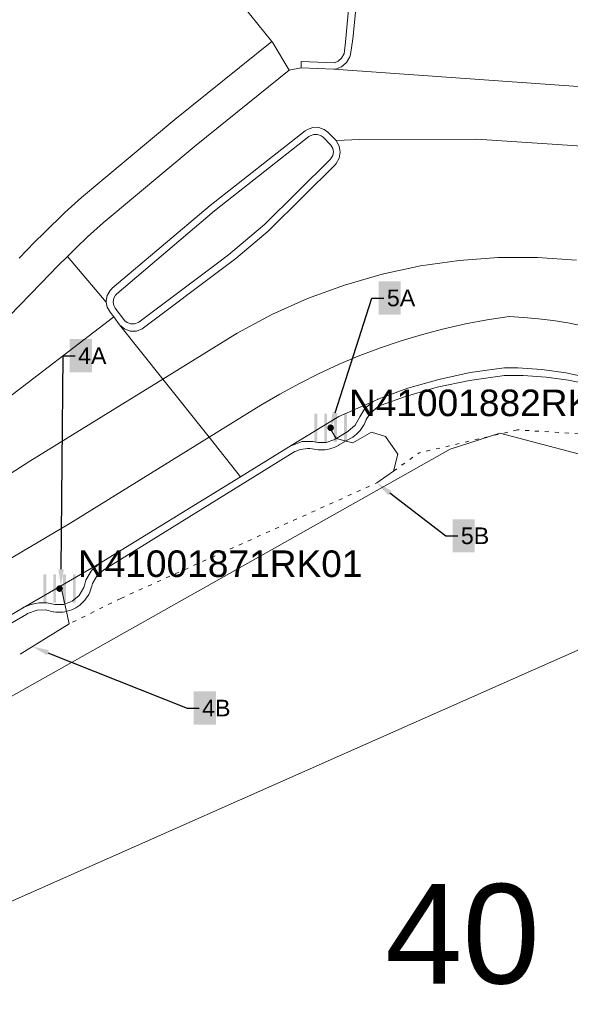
# Model space of a CAD drawing. Extents: x 140829 to 145054, y 448512 to 451778.
# Tile 57 of 152: x 142604 to 142620, y 450304 to 450334. Entities that reach past the tile are written whole.
import ezdxf
from ezdxf import colors
from ezdxf.entities.mleader import LeaderData, LeaderLine
from ezdxf.math import Vec2, Vec3

# ---------------------------------------------------------------- set-up
doc = ezdxf.new("R2010")
doc.units = 0
doc.header["$MEASUREMENT"] = 0
doc.linetypes.add('ACAD_ISO03W100', pattern=[30, 12, -18])
for name, color, linetype, lineweight in [('00-leiding', 5, 'Continuous', 0), ('00-LEIDING RAPPORT', 30, 'Continuous', 30), ('KOLK', 6, 'Continuous', 0)]:
    doc.layers.add(name, color=color, linetype=linetype, lineweight=lineweight)
for name, color, linetype in [('geometrie2dBegroeidTerreindeel', 7, 'Continuous'), ('geometrie2dGrondvlak', 7, 'Continuous'), ('geometrie2dOnbegroeidTerreindeel', 7, 'Continuous'), ('geometrie2dOndersteunendWegdeel', 7, 'Continuous'), ('geometrie2dVegetatieObject', 7, 'Continuous'), ('geometrie2dWegdeel', 7, 'Continuous'), ('geometrie2dWeginrichtingselement', 7, 'Continuous'), ('HUISNUMMER', 3, 'Continuous')]:
    doc.layers.add(name, color=color, linetype=linetype)
doc.styles.add('Riolering', font='arial.ttf', dxfattribs={"height": 0.8})
doc.styles.get("Standard").update_dxf_attribs({"font": 'arial.ttf'})

msp = doc.modelspace()

# ---------------------------------------------------------------- hatches: boundary and pattern name
at = {"layer": 'KOLK', "linetype": 'ByBlock', "lineweight": 0}
h = msp.add_hatch(color=256, dxfattribs=at)
h.dxf.hatch_style = 1
h.paths.add_polyline_path([(142612.638, 450321.766), (142612.638, 450322.191), (142612.553, 450322.191), (142612.553, 450321.766), (142612.553, 450321.341), (142612.638, 450321.341)])
h = msp.add_hatch(color=256, dxfattribs=at)
h.dxf.hatch_style = 1
h.paths.add_polyline_path([(142612.936, 450321.766), (142612.936, 450322.191), (142612.851, 450322.191), (142612.851, 450321.766), (142612.851, 450321.341), (142612.936, 450321.341)])
h = msp.add_hatch(color=256, dxfattribs=at)
h.dxf.hatch_style = 1
h.paths.add_polyline_path([(142613.233, 450321.766), (142613.233, 450322.191), (142613.148, 450322.191), (142613.148, 450321.766), (142613.148, 450321.341), (142613.233, 450321.341)])
h = msp.add_hatch(color=256, dxfattribs=at)
h.dxf.hatch_style = 1
h.paths.add_polyline_path([(142613.531, 450321.766), (142613.531, 450322.191), (142613.446, 450322.191), (142613.446, 450321.766), (142613.446, 450321.341), (142613.531, 450321.341)])
h = msp.add_hatch(color=256, dxfattribs=at)
h.dxf.hatch_style = 1
h.paths.add_polyline_path([(142613.142, 450321.766, 1), (142612.942, 450321.766, 1)])
h = msp.add_hatch(color=256, dxfattribs=at)
h.dxf.hatch_style = 1
h.paths.add_polyline_path([(142604.475, 450316.922), (142604.475, 450317.347), (142604.39, 450317.347), (142604.39, 450316.922), (142604.39, 450316.497), (142604.475, 450316.497)])
h = msp.add_hatch(color=256, dxfattribs=at)
h.dxf.hatch_style = 1
h.paths.add_polyline_path([(142604.772, 450316.922), (142604.772, 450317.347), (142604.687, 450317.347), (142604.687, 450316.922), (142604.687, 450316.497), (142604.772, 450316.497)])
h = msp.add_hatch(color=256, dxfattribs=at)
h.dxf.hatch_style = 1
h.paths.add_polyline_path([(142605.07, 450316.922), (142605.07, 450317.347), (142604.985, 450317.347), (142604.985, 450316.922), (142604.985, 450316.497), (142605.07, 450316.497)])
h = msp.add_hatch(color=256, dxfattribs=at)
h.dxf.hatch_style = 1
h.paths.add_polyline_path([(142605.367, 450316.922), (142605.367, 450317.347), (142605.282, 450317.347), (142605.282, 450316.922), (142605.282, 450316.497), (142605.367, 450316.497)])
h = msp.add_hatch(color=256, dxfattribs=at)
h.dxf.hatch_style = 1
h.paths.add_polyline_path([(142604.979, 450316.922, 1), (142604.779, 450316.922, 1)])

# ---------------------------------------------------------------- linework, layer by layer
at = {"layer": '00-leiding'}
for p, q in [((142613.028, 450321.744), (142613.207, 450321.447)), ((142613.207, 450321.447), (142613.711, 450321.311)), ((142613.711, 450321.311), (142614.272, 450321.636)), ((142614.272, 450321.636), (142614.691, 450321.499)), ((142614.691, 450321.499), (142615.062, 450320.969)), ((142615.062, 450320.969), (142614.934, 450320.462)), ((142614.934, 450320.462), (142614.432, 450320.107)), ((142604.92, 450317.005), (142605.17, 450315.857)), ((142605.17, 450315.857), (142603.693, 450314.952))]:
    msp.add_line(p, q, dxfattribs=at)
at = {"layer": '00-leiding', "linetype": 'ACAD_ISO03W100', "ltscale": 0.01}
for p, q in [((142618.669, 450321.703), (142615.705, 450321.008)), ((142622.609, 450321.444), (142618.669, 450321.703)), ((142614.934, 450320.462), (142615.705, 450321.008)), ((142606.723, 450316.628), (142605.17, 450315.857))]:
    msp.add_line(p, q, dxfattribs=at)
at = {"layer": 'geometrie2dBegroeidTerreindeel', "linetype": 'Continuous', "lineweight": 0}
for p, q in [((142608.817, 450336.45), (142611.267, 450333.4)), ((142611.267, 450333.4), (142608.354, 450331.05)), ((142608.354, 450331.05), (142605.539, 450328.699)), ((142605.539, 450328.699), (142605.033, 450328.246)), ((142605.033, 450328.246), (142604.416, 450327.642)), ((142604.416, 450327.642), (142604.128, 450327.358)), ((142604.128, 450327.358), (142603.662, 450326.874))]:
    msp.add_line(p, q, dxfattribs=at)
at = {"layer": 'geometrie2dGrondvlak', "linetype": 'Continuous', "lineweight": 0}
for p, q in [((142615.526, 450312.871), (142620.921, 450315.266)), ((142600.88, 450306.371), (142615.526, 450312.871))]:
    msp.add_line(p, q, dxfattribs=at)
at = {"layer": 'geometrie2dOnbegroeidTerreindeel', "linetype": 'Continuous', "lineweight": 0}
for p, q in [((142616.645, 450321.119), (142618.135, 450321.6)), ((142618.135, 450321.6), (142621.177, 450320.801)), ((142599.724, 450311.594), (142616.645, 450321.119)), ((142620.921, 450315.266), (142615.526, 450312.871)), ((142615.526, 450312.871), (142600.88, 450306.371))]:
    msp.add_line(p, q, dxfattribs=at)
at = {"layer": 'geometrie2dOndersteunendWegdeel', "linetype": 'Continuous', "lineweight": 0}
for p, q in [((142611.267, 450333.4), (142608.817, 450336.45)), ((142613.834, 450334.689), (142613.71, 450333.479)), ((142608.354, 450331.05), (142611.267, 450333.4)), ((142611.267, 450333.4), (142611.302, 450333.356)), ((142611.302, 450333.356), (142611.267, 450333.4)), ((142611.302, 450333.356), (142611.793, 450332.541)), ((142611.793, 450332.541), (142611.302, 450333.356)), ((142613.71, 450333.479), (142613.638, 450333.004)), ((142613.638, 450333.004), (142613.618, 450332.935)), ((142613.521, 450332.765), (142613.371, 450332.639)), ((142613.618, 450332.935), (142613.521, 450332.765)), ((142611.793, 450332.541), (142608.988, 450330.277)), ((142612.15, 450332.605), (142611.793, 450332.541)), ((142613.141, 450332.565), (142612.15, 450332.605)), ((142613.186, 450332.571), (142613.141, 450332.565)), ((142613.371, 450332.639), (142613.186, 450332.571)), ((142605.539, 450328.699), (142608.354, 450331.05)), ((142609.416, 450328.465), (142612.279, 450330.708)), ((142612.279, 450330.708), (142612.343, 450330.752)), ((142612.343, 450330.752), (142612.507, 450330.813)), ((142612.507, 450330.813), (142612.642, 450330.818)), ((142612.642, 450330.818), (142612.688, 450330.812)), ((142612.688, 450330.812), (142612.851, 450330.754)), ((142612.851, 450330.754), (142612.956, 450330.673)), ((142612.956, 450330.673), (142613.205, 450330.415)), ((142613.205, 450330.415), (142613.207, 450330.413)), ((142613.207, 450330.413), (142613.301, 450330.251)), ((142608.988, 450330.277), (142606.193, 450327.943)), ((142613.301, 450330.251), (142613.334, 450330.067)), ((142613.334, 450330.067), (142613.302, 450329.883)), ((142613.209, 450329.721), (142613.189, 450329.698)), ((142613.302, 450329.883), (142613.209, 450329.721)), ((142613.189, 450329.698), (142611.201, 450327.725)), ((142613.189, 450329.698), (142613.189, 450329.698)), ((142605.033, 450328.246), (142605.539, 450328.699)), ((142604.416, 450327.642), (142605.033, 450328.246)), ((142606.463, 450325.969), (142609.416, 450328.465)), ((142606.193, 450327.943), (142605.716, 450327.516)), ((142604.128, 450327.358), (142604.416, 450327.642)), ((142611.157, 450327.684), (142610.188, 450326.868)), ((142611.201, 450327.725), (142611.157, 450327.684)), ((142603.662, 450326.874), (142604.128, 450327.358)), ((142605.716, 450327.516), (142605.384, 450327.191)), ((142605.384, 450327.191), (142605.117, 450326.929)), ((142605.117, 450326.929), (142604.839, 450326.655)), ((142610.188, 450326.868), (142609.823, 450326.588)), ((142604.839, 450326.655), (142604.312, 450326.108)), ((142609.823, 450326.588), (142607.41, 450324.773)), ((142604.312, 450326.108), (142603.365, 450325.123)), ((142606.312, 450325.752), (142606.4, 450325.905)), ((142606.4, 450325.905), (142606.438, 450325.945)), ((142606.438, 450325.945), (142606.463, 450325.969)), ((142606.282, 450325.577), (142606.312, 450325.752)), ((142606.283, 450325.551), (142606.282, 450325.577)), ((142606.313, 450325.399), (142606.283, 450325.551)), ((142606.402, 450325.247), (142606.313, 450325.399)), ((142606.51, 450325.104), (142606.402, 450325.247)), ((142606.687, 450324.87), (142606.51, 450325.104)), ((142606.696, 450324.858), (142606.687, 450324.87)), ((142606.837, 450324.742), (142606.696, 450324.858)), ((142607.009, 450324.679), (142606.837, 450324.742)), ((142607.192, 450324.68), (142607.009, 450324.679)), ((142607.363, 450324.743), (142607.192, 450324.68)), ((142607.41, 450324.773), (142607.363, 450324.743)), ((142617.242, 450323.428), (142618.197, 450323.565)), ((142618.197, 450323.565), (142618.275, 450323.573)), ((142618.275, 450323.573), (142618.678, 450323.568)), ((142618.678, 450323.568), (142619.404, 450323.519)), ((142619.404, 450323.519), (142620.127, 450323.42)), ((142615.371, 450322.956), (142616.298, 450323.224)), ((142616.298, 450323.224), (142617.242, 450323.428)), ((142620.127, 450323.42), (142620.839, 450323.27)), ((142614.465, 450322.623), (142615.371, 450322.956)), ((142614.366, 450322.58), (142614.453, 450322.618)), ((142614.453, 450322.618), (142614.465, 450322.623)), ((142613.286, 450322.102), (142614.366, 450322.58)), ((142614.071, 450322.345), (142613.923, 450322.098)), ((142613.923, 450322.098), (142614.071, 450322.345)), ((142614.318, 450322.554), (142614.071, 450322.345)), ((142614.071, 450322.345), (142614.318, 450322.554)), ((142614.366, 450322.58), (142614.318, 450322.554)), ((142614.318, 450322.554), (142614.366, 450322.58)), ((142614.366, 450322.58), (142614.366, 450322.58)), ((142611.854, 450321.227), (142613.286, 450322.102)), ((142613.921, 450322.091), (142613.777, 450321.843)), ((142613.777, 450321.843), (142613.921, 450322.091)), ((142613.923, 450322.098), (142613.921, 450322.091)), ((142613.921, 450322.091), (142613.923, 450322.098)), ((142613.777, 450321.843), (142613.558, 450321.657)), ((142613.558, 450321.657), (142613.777, 450321.843)), ((142613.141, 450321.407), (142612.905, 450321.32)), ((142612.905, 450321.32), (142613.141, 450321.407)), ((142613.174, 450321.427), (142613.141, 450321.407)), ((142613.141, 450321.407), (142613.174, 450321.427)), ((142613.556, 450321.656), (142613.174, 450321.427)), ((142613.174, 450321.427), (142613.556, 450321.656)), ((142613.558, 450321.657), (142613.556, 450321.656)), ((142613.556, 450321.656), (142613.558, 450321.657)), ((142618.135, 450321.6), (142616.645, 450321.119)), ((142621.177, 450320.801), (142618.135, 450321.6)), ((142616.645, 450321.119), (142599.724, 450311.594)), ((142610.325, 450320.285), (142611.854, 450321.227)), ((142611.871, 450321.237), (142611.854, 450321.227)), ((142611.854, 450321.227), (142611.871, 450321.237)), ((142611.854, 450321.227), (142611.854, 450321.227)), ((142612.18, 450321.35), (142611.871, 450321.237)), ((142611.871, 450321.237), (142612.18, 450321.35)), ((142612.51, 450321.351), (142612.18, 450321.35)), ((142612.18, 450321.35), (142612.51, 450321.351)), ((142612.597, 450321.332), (142612.51, 450321.351)), ((142612.51, 450321.351), (142612.597, 450321.332)), ((142612.654, 450321.32), (142612.597, 450321.332)), ((142612.597, 450321.332), (142612.654, 450321.32)), ((142612.905, 450321.32), (142612.654, 450321.32)), ((142612.654, 450321.32), (142612.905, 450321.32)), ((142606.081, 450317.674), (142610.325, 450320.285)), ((142603.758, 450316.336), (142606.081, 450317.674)), ((142606.081, 450317.674), (142605.837, 450317.465)), ((142605.837, 450317.465), (142606.081, 450317.674)), ((142606.081, 450317.674), (142606.081, 450317.674)), ((142605.837, 450317.465), (142605.671, 450317.176)), ((142605.671, 450317.176), (142605.837, 450317.465)), ((142605.637, 450317.059), (142605.606, 450316.952)), ((142605.606, 450316.952), (142605.637, 450317.059)), ((142605.671, 450317.176), (142605.637, 450317.059)), ((142605.637, 450317.059), (142605.671, 450317.176)), ((142605.471, 450316.716), (142605.262, 450316.54)), ((142605.262, 450316.54), (142605.471, 450316.716)), ((142605.606, 450316.952), (142605.471, 450316.716)), ((142605.471, 450316.716), (142605.606, 450316.952)), ((142603.89, 450316.398), (142603.805, 450316.36)), ((142603.805, 450316.36), (142603.89, 450316.398)), ((142603.978, 450316.43), (142603.89, 450316.398)), ((142603.89, 450316.398), (142603.978, 450316.43)), ((142604.068, 450316.457), (142603.978, 450316.43)), ((142603.978, 450316.43), (142604.068, 450316.457)), ((142604.159, 450316.476), (142604.068, 450316.457)), ((142604.068, 450316.457), (142604.159, 450316.476)), ((142604.25, 450316.489), (142604.159, 450316.476)), ((142604.159, 450316.476), (142604.25, 450316.489)), ((142604.343, 450316.496), (142604.25, 450316.489)), ((142604.25, 450316.489), (142604.343, 450316.496)), ((142604.436, 450316.497), (142604.343, 450316.496)), ((142604.343, 450316.496), (142604.436, 450316.497)), ((142604.497, 450316.493), (142604.436, 450316.497)), ((142604.436, 450316.497), (142604.497, 450316.493)), ((142604.731, 450316.446), (142604.497, 450316.493)), ((142604.497, 450316.493), (142604.731, 450316.446)), ((142604.735, 450316.445), (142604.731, 450316.446)), ((142604.731, 450316.446), (142604.735, 450316.445)), ((142605.007, 450316.445), (142604.735, 450316.445)), ((142604.735, 450316.445), (142605.007, 450316.445)), ((142605.262, 450316.54), (142605.007, 450316.445)), ((142605.007, 450316.445), (142605.262, 450316.54)), ((142599.442, 450313.788), (142603.758, 450316.336)), ((142603.805, 450316.36), (142603.758, 450316.336)), ((142603.758, 450316.336), (142603.805, 450316.36))]:
    msp.add_line(p, q, dxfattribs=at)
at = {"layer": 'geometrie2dVegetatieObject', "linetype": 'Continuous', "lineweight": 0}
for p, q in [((142618.135, 450321.6), (142616.645, 450321.119)), ((142621.177, 450320.801), (142618.135, 450321.6)), ((142616.645, 450321.119), (142599.724, 450311.594))]:
    msp.add_line(p, q, dxfattribs=at)
at = {"layer": 'geometrie2dWegdeel', "linetype": 'Continuous', "lineweight": 0}
for p, q in [((142613.71, 450333.479), (142613.834, 450334.689)), ((142613.638, 450333.004), (142613.71, 450333.479)), ((142613.618, 450332.935), (142613.638, 450333.004)), ((142613.371, 450332.639), (142613.521, 450332.765)), ((142613.521, 450332.765), (142613.618, 450332.935)), ((142608.988, 450330.277), (142611.793, 450332.541)), ((142611.793, 450332.541), (142612.15, 450332.605)), ((142612.15, 450332.605), (142613.141, 450332.565)), ((142613.141, 450332.565), (142613.186, 450332.571)), ((142624.545, 450331.756), (142613.141, 450332.565)), ((142613.141, 450332.565), (142624.545, 450331.756)), ((142613.186, 450332.571), (142613.371, 450332.639)), ((142612.279, 450330.708), (142609.416, 450328.465)), ((142612.343, 450330.752), (142612.279, 450330.708)), ((142612.507, 450330.813), (142612.343, 450330.752)), ((142612.642, 450330.818), (142612.507, 450330.813)), ((142612.688, 450330.812), (142612.642, 450330.818)), ((142612.851, 450330.754), (142612.688, 450330.812)), ((142612.956, 450330.673), (142612.851, 450330.754)), ((142613.205, 450330.415), (142612.956, 450330.673)), ((142613.205, 450330.415), (142613.926, 450330.447)), ((142613.926, 450330.447), (142613.205, 450330.415)), ((142613.207, 450330.413), (142613.205, 450330.415)), ((142613.205, 450330.415), (142613.205, 450330.415)), ((142613.301, 450330.251), (142613.207, 450330.413)), ((142613.926, 450330.447), (142617.45, 450330.457)), ((142617.45, 450330.457), (142613.926, 450330.447)), ((142617.45, 450330.457), (142620.965, 450330.222)), ((142620.965, 450330.222), (142617.45, 450330.457)), ((142606.193, 450327.943), (142608.988, 450330.277)), ((142613.334, 450330.067), (142613.301, 450330.251)), ((142613.302, 450329.883), (142613.334, 450330.067)), ((142613.189, 450329.698), (142613.209, 450329.721)), ((142613.209, 450329.721), (142613.302, 450329.883)), ((142611.201, 450327.725), (142613.189, 450329.698)), ((142609.416, 450328.465), (142606.463, 450325.969)), ((142605.716, 450327.516), (142606.193, 450327.943)), ((142610.188, 450326.868), (142611.157, 450327.684)), ((142611.157, 450327.684), (142611.201, 450327.725)), ((142605.384, 450327.191), (142605.716, 450327.516)), ((142605.117, 450326.929), (142605.384, 450327.191)), ((142604.839, 450326.655), (142605.117, 450326.929)), ((142606.283, 450325.551), (142605.117, 450326.929)), ((142605.117, 450326.929), (142606.283, 450325.551)), ((142609.823, 450326.588), (142610.188, 450326.868)), ((142616.912, 450326.808), (142615.744, 450326.641)), ((142615.744, 450326.641), (142616.912, 450326.808)), ((142618.088, 450326.893), (142616.912, 450326.808)), ((142616.912, 450326.808), (142618.088, 450326.893)), ((142619.268, 450326.896), (142618.088, 450326.893)), ((142618.088, 450326.893), (142619.268, 450326.896)), ((142620.446, 450326.817), (142619.268, 450326.896)), ((142619.268, 450326.896), (142620.446, 450326.817)), ((142604.312, 450326.108), (142604.839, 450326.655)), ((142607.41, 450324.773), (142609.823, 450326.588)), ((142615.744, 450326.641), (142614.59, 450326.392)), ((142614.59, 450326.392), (142615.744, 450326.641)), ((142614.59, 450326.392), (142613.457, 450326.063)), ((142613.457, 450326.063), (142614.59, 450326.392)), ((142603.365, 450325.123), (142604.312, 450326.108)), ((142606.4, 450325.905), (142606.312, 450325.752)), ((142606.438, 450325.945), (142606.4, 450325.905)), ((142606.463, 450325.969), (142606.438, 450325.945)), ((142613.457, 450326.063), (142612.349, 450325.657)), ((142612.349, 450325.657), (142613.457, 450326.063)), ((142606.312, 450325.752), (142606.282, 450325.577)), ((142606.282, 450325.577), (142606.283, 450325.551)), ((142612.349, 450325.657), (142611.272, 450325.174)), ((142611.272, 450325.174), (142612.349, 450325.657)), ((142606.283, 450325.551), (142606.313, 450325.399)), ((142606.313, 450325.399), (142606.402, 450325.247)), ((142599.15, 450319.463), (142606.51, 450325.104)), ((142606.51, 450325.104), (142599.15, 450319.463)), ((142606.402, 450325.247), (142606.51, 450325.104)), ((142606.51, 450325.104), (142606.687, 450324.87)), ((142611.272, 450325.174), (142610.232, 450324.617)), ((142610.232, 450324.617), (142611.272, 450325.174)), ((142617.759, 450325.015), (142617.105, 450324.892)), ((142617.105, 450324.892), (142617.759, 450325.015)), ((142618.418, 450325.116), (142617.759, 450325.015)), ((142617.759, 450325.015), (142618.418, 450325.116)), ((142618.861, 450325.09), (142618.418, 450325.116)), ((142618.418, 450325.116), (142618.861, 450325.09)), ((142619.303, 450325.05), (142618.861, 450325.09)), ((142618.861, 450325.09), (142619.303, 450325.05)), ((142619.743, 450324.995), (142619.303, 450325.05)), ((142619.303, 450325.05), (142619.743, 450324.995)), ((142620.181, 450324.924), (142619.743, 450324.995)), ((142619.743, 450324.995), (142620.181, 450324.924)), ((142607.986, 450323.233), (142606.687, 450324.87)), ((142606.687, 450324.87), (142606.696, 450324.858)), ((142606.696, 450324.858), (142606.837, 450324.742)), ((142606.837, 450324.742), (142607.009, 450324.679)), ((142607.009, 450324.679), (142607.192, 450324.68)), ((142607.192, 450324.68), (142607.363, 450324.743)), ((142607.363, 450324.743), (142607.41, 450324.773)), ((142616.454, 450324.746), (142615.81, 450324.577)), ((142615.81, 450324.577), (142616.454, 450324.746)), ((142617.105, 450324.892), (142616.454, 450324.746)), ((142616.454, 450324.746), (142617.105, 450324.892)), ((142620.618, 450324.839), (142620.181, 450324.924)), ((142620.181, 450324.924), (142620.618, 450324.839)), ((142610.232, 450324.617), (142609.592, 450324.226)), ((142609.592, 450324.226), (142610.232, 450324.617)), ((142615.171, 450324.386), (142614.54, 450324.173)), ((142614.54, 450324.173), (142615.171, 450324.386)), ((142615.81, 450324.577), (142615.171, 450324.386)), ((142615.171, 450324.386), (142615.81, 450324.577)), ((142609.592, 450324.226), (142607.986, 450323.233)), ((142607.986, 450323.233), (142609.592, 450324.226)), ((142614.54, 450324.173), (142613.917, 450323.938)), ((142613.917, 450323.938), (142614.54, 450324.173)), ((142613.917, 450323.938), (142613.301, 450323.68)), ((142613.301, 450323.68), (142613.917, 450323.938)), ((142613.301, 450323.68), (142612.696, 450323.403)), ((142612.696, 450323.403), (142613.301, 450323.68)), ((142618.197, 450323.565), (142617.242, 450323.428)), ((142618.275, 450323.573), (142618.197, 450323.565)), ((142618.678, 450323.568), (142618.275, 450323.573)), ((142619.404, 450323.519), (142618.678, 450323.568)), ((142620.127, 450323.42), (142619.404, 450323.519)), ((142605.264, 450321.551), (142607.986, 450323.233)), ((142607.986, 450323.233), (142605.264, 450321.551)), ((142609.379, 450321.478), (142607.986, 450323.233)), ((142607.986, 450323.233), (142609.379, 450321.478)), ((142612.696, 450323.403), (142612.101, 450323.103)), ((142612.101, 450323.103), (142612.696, 450323.403)), ((142616.298, 450323.224), (142615.371, 450322.956)), ((142617.242, 450323.428), (142616.298, 450323.224)), ((142620.839, 450323.27), (142620.127, 450323.42)), ((142612.101, 450323.103), (142611.516, 450322.783)), ((142611.516, 450322.783), (142612.101, 450323.103)), ((142615.371, 450322.956), (142614.465, 450322.623)), ((142611.516, 450322.783), (142610.943, 450322.444)), ((142610.943, 450322.444), (142611.516, 450322.783)), ((142614.453, 450322.618), (142614.366, 450322.58)), ((142614.465, 450322.623), (142614.453, 450322.618)), ((142610.943, 450322.444), (142609.379, 450321.478)), ((142609.379, 450321.478), (142610.943, 450322.444)), ((142614.366, 450322.58), (142613.286, 450322.102)), ((142613.286, 450322.102), (142611.854, 450321.227)), ((142603.987, 450320.762), (142605.264, 450321.551)), ((142605.264, 450321.551), (142603.987, 450320.762)), ((142605.216, 450318.907), (142609.379, 450321.478)), ((142609.379, 450321.478), (142605.216, 450318.907)), ((142610.325, 450320.285), (142609.379, 450321.478)), ((142609.379, 450321.478), (142610.325, 450320.285)), ((142611.854, 450321.227), (142610.325, 450320.285)), ((142595.072, 450315.057), (142603.987, 450320.762)), ((142603.987, 450320.762), (142595.072, 450315.057)), ((142610.325, 450320.285), (142606.081, 450317.674)), ((142599.709, 450315.645), (142605.216, 450318.907)), ((142605.216, 450318.907), (142599.709, 450315.645)), ((142606.081, 450317.674), (142603.758, 450316.336)), ((142603.758, 450316.336), (142599.442, 450313.788))]:
    msp.add_line(p, q, dxfattribs=at)
at = {"layer": 'geometrie2dWeginrichtingselement', "linetype": 'Continuous', "lineweight": 0}
for p, q in [((142613.492, 450333.383), (142613.628, 450334.976)), ((142613.834, 450334.689), (142613.71, 450333.479)), ((142613.447, 450333.029), (142613.492, 450333.383)), ((142613.71, 450333.479), (142613.638, 450333.004)), ((142613.373, 450332.896), (142613.443, 450333.018)), ((142613.443, 450333.018), (142613.447, 450333.029)), ((142613.447, 450333.029), (142613.447, 450333.029)), ((142613.638, 450333.004), (142613.618, 450332.935)), ((142612.15, 450332.605), (142612.15, 450332.796)), ((142612.15, 450332.796), (142613.154, 450332.761)), ((142613.154, 450332.761), (142613.266, 450332.805)), ((142613.266, 450332.805), (142613.373, 450332.896)), ((142613.521, 450332.765), (142613.371, 450332.639)), ((142613.618, 450332.935), (142613.521, 450332.765)), ((142613.141, 450332.565), (142612.15, 450332.605)), ((142613.186, 450332.571), (142613.141, 450332.565)), ((142613.371, 450332.639), (142613.186, 450332.571)), ((142609.416, 450328.465), (142612.279, 450330.708)), ((142612.279, 450330.708), (142612.343, 450330.752)), ((142612.343, 450330.752), (142612.507, 450330.813)), ((142612.533, 450330.603), (142612.424, 450330.562)), ((142612.507, 450330.813), (142612.642, 450330.818)), ((142612.649, 450330.603), (142612.533, 450330.603)), ((142612.642, 450330.818), (142612.688, 450330.812)), ((142612.758, 450330.563), (142612.649, 450330.603)), ((142612.688, 450330.812), (142612.851, 450330.754)), ((142612.851, 450330.754), (142612.956, 450330.673)), ((142612.956, 450330.673), (142613.205, 450330.415)), ((142612.382, 450330.534), (142609.542, 450328.299)), ((142612.424, 450330.562), (142612.382, 450330.534)), ((142612.818, 450330.519), (142612.758, 450330.563)), ((142613.04, 450330.285), (142612.818, 450330.519)), ((142613.205, 450330.415), (142613.207, 450330.413)), ((142613.207, 450330.413), (142613.301, 450330.251)), ((142613.051, 450330.273), (142613.04, 450330.285)), ((142613.105, 450330.18), (142613.051, 450330.273)), ((142613.124, 450330.074), (142613.105, 450330.18)), ((142613.105, 450329.968), (142613.124, 450330.074)), ((142613.301, 450330.251), (142613.334, 450330.067)), ((142613.334, 450330.067), (142613.302, 450329.883)), ((142611.048, 450327.889), (142613.039, 450329.86)), ((142613.039, 450329.86), (142613.053, 450329.875)), ((142613.053, 450329.875), (142613.105, 450329.968)), ((142613.209, 450329.721), (142613.189, 450329.698)), ((142613.302, 450329.883), (142613.209, 450329.721)), ((142613.189, 450329.698), (142611.201, 450327.725)), ((142606.463, 450325.969), (142609.416, 450328.465)), ((142609.542, 450328.299), (142606.606, 450325.802)), ((142609.966, 450326.972), (142610.991, 450327.838)), ((142611.157, 450327.684), (142610.188, 450326.868)), ((142610.991, 450327.838), (142611.048, 450327.889)), ((142611.048, 450327.889), (142611.048, 450327.889)), ((142611.201, 450327.725), (142611.157, 450327.684)), ((142611.201, 450327.725), (142611.201, 450327.725)), ((142607.267, 450324.947), (142609.679, 450326.751)), ((142609.679, 450326.751), (142609.966, 450326.972)), ((142610.188, 450326.868), (142609.823, 450326.588)), ((142609.823, 450326.588), (142607.41, 450324.773)), ((142606.312, 450325.752), (142606.4, 450325.905)), ((142606.4, 450325.905), (142606.438, 450325.945)), ((142606.438, 450325.945), (142606.463, 450325.969)), ((142606.282, 450325.577), (142606.312, 450325.752)), ((142606.283, 450325.551), (142606.282, 450325.577)), ((142606.512, 450325.668), (142606.494, 450325.559)), ((142606.494, 450325.559), (142606.513, 450325.451)), ((142606.567, 450325.763), (142606.512, 450325.668)), ((142606.606, 450325.802), (142606.567, 450325.763)), ((142606.313, 450325.399), (142606.283, 450325.551)), ((142606.402, 450325.247), (142606.313, 450325.399)), ((142606.513, 450325.451), (142606.556, 450325.371)), ((142606.556, 450325.371), (142606.844, 450324.991)), ((142606.51, 450325.104), (142606.402, 450325.247)), ((142606.687, 450324.87), (142606.51, 450325.104)), ((142606.844, 450324.991), (142606.917, 450324.933)), ((142606.696, 450324.858), (142606.687, 450324.87)), ((142606.837, 450324.742), (142606.696, 450324.858)), ((142607.009, 450324.679), (142606.837, 450324.742)), ((142606.917, 450324.933), (142607.025, 450324.894)), ((142607.192, 450324.68), (142607.009, 450324.679)), ((142607.025, 450324.894), (142607.139, 450324.894)), ((142607.139, 450324.894), (142607.247, 450324.934)), ((142607.363, 450324.743), (142607.192, 450324.68)), ((142607.247, 450324.934), (142607.267, 450324.947)), ((142607.41, 450324.773), (142607.363, 450324.743)), ((142617.242, 450323.428), (142618.197, 450323.565)), ((142618.197, 450323.565), (142618.275, 450323.573)), ((142618.275, 450323.573), (142618.678, 450323.568)), ((142618.678, 450323.568), (142619.404, 450323.519)), ((142619.404, 450323.519), (142620.127, 450323.42)), ((142615.371, 450322.956), (142616.298, 450323.224)), ((142617.221, 450323.194), (142616.251, 450322.984)), ((142616.298, 450323.224), (142617.242, 450323.428)), ((142618.205, 450323.335), (142617.221, 450323.194)), ((142618.273, 450323.342), (142618.205, 450323.335)), ((142618.845, 450323.34), (142618.273, 450323.342)), ((142619.529, 450323.294), (142618.845, 450323.34)), ((142620.207, 450323.201), (142619.529, 450323.294)), ((142620.127, 450323.42), (142620.839, 450323.27)), ((142620.877, 450323.06), (142620.207, 450323.201)), ((142614.465, 450322.623), (142615.371, 450322.956)), ((142616.251, 450322.984), (142615.297, 450322.708)), ((142614.366, 450322.58), (142614.453, 450322.618)), ((142614.453, 450322.618), (142614.465, 450322.623)), ((142615.297, 450322.708), (142614.565, 450322.446)), ((142613.923, 450322.098), (142614.071, 450322.345)), ((142614.071, 450322.345), (142614.318, 450322.554)), ((142614.478, 450322.402), (142614.233, 450322.195)), ((142614.318, 450322.554), (142614.366, 450322.58)), ((142614.565, 450322.446), (142614.478, 450322.402)), ((142613.777, 450321.843), (142613.921, 450322.091)), ((142613.921, 450322.091), (142613.923, 450322.098)), ((142614.111, 450322.004), (142614.083, 450321.934)), ((142614.114, 450322.012), (142614.111, 450322.004)), ((142614.233, 450322.195), (142614.114, 450322.012)), ((142613.558, 450321.657), (142613.777, 450321.843)), ((142613.974, 450321.742), (142613.928, 450321.684)), ((142614.014, 450321.804), (142613.974, 450321.742)), ((142614.051, 450321.868), (142614.014, 450321.804)), ((142614.083, 450321.934), (142614.051, 450321.868)), ((142612.905, 450321.32), (142613.141, 450321.407)), ((142613.141, 450321.407), (142613.174, 450321.427)), ((142613.174, 450321.427), (142613.556, 450321.656)), ((142613.652, 450321.45), (142613.283, 450321.241)), ((142613.556, 450321.656), (142613.558, 450321.657)), ((142613.709, 450321.487), (142613.652, 450321.45)), ((142613.769, 450321.53), (142613.709, 450321.487)), ((142613.825, 450321.578), (142613.769, 450321.53)), ((142613.879, 450321.629), (142613.825, 450321.578)), ((142613.928, 450321.684), (142613.879, 450321.629)), ((142610.325, 450320.285), (142611.854, 450321.227)), ((142611.854, 450321.227), (142611.871, 450321.237)), ((142611.871, 450321.237), (142612.18, 450321.35)), ((142612.205, 450321.122), (142612.137, 450321.108)), ((142612.18, 450321.35), (142612.51, 450321.351)), ((142612.275, 450321.133), (142612.205, 450321.122)), ((142612.344, 450321.138), (142612.275, 450321.133)), ((142612.414, 450321.138), (142612.344, 450321.138)), ((142612.484, 450321.133), (142612.414, 450321.138)), ((142612.544, 450321.125), (142612.484, 450321.133)), ((142612.51, 450321.351), (142612.597, 450321.332)), ((142612.596, 450321.115), (142612.544, 450321.125)), ((142612.666, 450321.106), (142612.596, 450321.115)), ((142612.597, 450321.332), (142612.654, 450321.32)), ((142612.654, 450321.32), (142612.905, 450321.32)), ((142612.946, 450321.115), (142612.876, 450321.106)), ((142613.015, 450321.131), (142612.946, 450321.115)), ((142613.082, 450321.15), (142613.015, 450321.131)), ((142613.148, 450321.175), (142613.082, 450321.15)), ((142613.213, 450321.203), (142613.148, 450321.175)), ((142613.275, 450321.236), (142613.213, 450321.203)), ((142613.283, 450321.241), (142613.275, 450321.236)), ((142611.964, 450321.047), (142606.21, 450317.486)), ((142612.005, 450321.065), (142611.964, 450321.047)), ((142612.07, 450321.089), (142612.005, 450321.065)), ((142612.137, 450321.108), (142612.07, 450321.089)), ((142612.736, 450321.101), (142612.666, 450321.106)), ((142612.806, 450321.101), (142612.736, 450321.101)), ((142612.876, 450321.106), (142612.806, 450321.101)), ((142606.081, 450317.674), (142610.325, 450320.285)), ((142605.837, 450317.465), (142606.081, 450317.674)), ((142605.671, 450317.176), (142605.837, 450317.465)), ((142606.01, 450317.314), (142605.871, 450317.072)), ((142606.21, 450317.486), (142606.01, 450317.314)), ((142605.606, 450316.952), (142605.637, 450317.059)), ((142605.637, 450317.059), (142605.671, 450317.176)), ((142605.848, 450316.999), (142605.834, 450316.943)), ((142605.871, 450317.072), (142605.848, 450316.999)), ((142605.262, 450316.54), (142605.471, 450316.716)), ((142605.471, 450316.716), (142605.606, 450316.952)), ((142605.721, 450316.687), (142605.682, 450316.629)), ((142605.756, 450316.748), (142605.721, 450316.687)), ((142605.787, 450316.811), (142605.756, 450316.748)), ((142605.812, 450316.876), (142605.787, 450316.811)), ((142605.834, 450316.943), (142605.812, 450316.876)), ((142603.805, 450316.36), (142603.89, 450316.398)), ((142603.89, 450316.398), (142603.978, 450316.43)), ((142603.978, 450316.43), (142604.068, 450316.457)), ((142604.068, 450316.457), (142604.159, 450316.476)), ((142604.159, 450316.476), (142604.25, 450316.489)), ((142604.25, 450316.489), (142604.343, 450316.496)), ((142604.343, 450316.496), (142604.436, 450316.497)), ((142604.436, 450316.497), (142604.497, 450316.493)), ((142604.497, 450316.493), (142604.731, 450316.446)), ((142604.731, 450316.446), (142604.735, 450316.445)), ((142604.735, 450316.445), (142605.007, 450316.445)), ((142605.007, 450316.445), (142605.262, 450316.54)), ((142605.431, 450316.385), (142605.371, 450316.347)), ((142605.488, 450316.427), (142605.431, 450316.385)), ((142605.541, 450316.472), (142605.488, 450316.427)), ((142605.591, 450316.521), (142605.541, 450316.472)), ((142605.638, 450316.573), (142605.591, 450316.521)), ((142605.682, 450316.629), (142605.638, 450316.573)), ((142599.442, 450313.788), (142603.758, 450316.336)), ((142603.893, 450316.157), (142599.558, 450313.617)), ((142603.758, 450316.336), (142603.805, 450316.36)), ((142603.917, 450316.172), (142603.893, 450316.157)), ((142604.205, 450316.277), (142603.917, 450316.172)), ((142604.456, 450316.286), (142604.205, 450316.277)), ((142604.69, 450316.226), (142604.456, 450316.286)), ((142604.692, 450316.226), (142604.69, 450316.226)), ((142604.762, 450316.217), (142604.692, 450316.226)), ((142604.832, 450316.212), (142604.762, 450316.217)), ((142604.902, 450316.212), (142604.832, 450316.212)), ((142604.973, 450316.217), (142604.902, 450316.212)), ((142605.042, 450316.227), (142604.973, 450316.217)), ((142605.111, 450316.242), (142605.042, 450316.227)), ((142605.179, 450316.262), (142605.111, 450316.242)), ((142605.245, 450316.286), (142605.179, 450316.262)), ((142605.309, 450316.314), (142605.245, 450316.286)), ((142605.371, 450316.347), (142605.309, 450316.314))]:
    msp.add_line(p, q, dxfattribs=at)

# ---------------------------------------------------------------- texts
at = {"layer": 'KOLK', "linetype": 'ByBlock', "lineweight": 0, "style": 'Riolering'}
for tag, p in [('N41001882RK02', (142613.592, 450322.116)), ('N41001871RK01', (142605.429, 450317.272))]:
    msp.add_attdef(tag, p, '', height=0.8, dxfattribs=at)

# ---------------------------------------------------------------- next in the draw order: texts
at = {"layer": 'HUISNUMMER', "lineweight": 0, "insert": (142614.681, 450308.027), "char_height": 3, "attachment_point": 1, "bg_fill": 3, "box_fill_scale": 1.5, "bg_fill_color": 256, "bg_fill_transparency": 0}
msp.add_mtext_dynamic_manual_height_columns('40', width=3, gutter_width=1, heights=[0], dxfattribs=at)

# ---------------------------------------------------------------- next in the draw order: leaders
at = {"layer": '00-LEIDING RAPPORT', "lineweight": 0}
ml = msp.add_multileader_mtext('Standard', dxfattribs=at)
ml.set_content('5A', color=256)
ml.set_leader_properties()
ml.build(insert=Vec2(0, 0))
ml.multileader.update_dxf_attribs({"text_right_attachment_type": 6, "dogleg_length": 0.36, "arrow_head_size": 0.5})
ctx = ml.context
ctx.base_point, ctx.char_height, ctx.arrow_head_size, ctx.landing_gap_size, ctx.plane_origin = Vec3(142614.646, 450325.671), 0.5, 0.5, 0.09, Vec3(142612.316, 450318.83)
ctx.right_attachment = 6
notes = []
notes.append((ctx, [(0, (1, 1, 0), (142614.286, 450325.671), (1, 0), 0.36, [(0, [(142613.028, 450321.744)], 0, [])])]))
ctx.mtext.insert, ctx.mtext.width, ctx.mtext.flow_direction = Vec3(142614.736, 450325.925), 0.16809, 5
ctx.mtext.has_bg_fill, ctx.mtext.bg_color, ctx.mtext.bg_scale_factor, ctx.mtext.bg_transparency, ctx.mtext.use_window_bg_color = 1, -1023410172, 1.5, 0, 0
ml = msp.add_multileader_mtext('Standard', dxfattribs=at)
ml.set_content('4A', color=256)
ml.set_leader_properties()
ml.build(insert=Vec2(0, 0))
ml.multileader.update_dxf_attribs({"text_right_attachment_type": 6, "dogleg_length": 0.36, "arrow_head_size": 0.5})
ctx = ml.context
ctx.base_point, ctx.char_height, ctx.arrow_head_size, ctx.landing_gap_size, ctx.plane_origin = Vec3(142605.346, 450323.935), 0.5, 0.5, 0.09, Vec3(142604.207, 450314.091)
ctx.right_attachment = 6
notes.append((ctx, [(0, (1, 1, 0), (142604.986, 450323.935), (1, 0), 0.36, [(0, [(142604.92, 450317.005)], 0, [])])]))
ctx.mtext.insert, ctx.mtext.width, ctx.mtext.flow_direction = Vec3(142605.436, 450324.185), 0.16809, 5
ctx.mtext.has_bg_fill, ctx.mtext.bg_color, ctx.mtext.bg_scale_factor, ctx.mtext.bg_transparency, ctx.mtext.use_window_bg_color = 1, -1023410172, 1.5, 0, 0
ml = msp.add_multileader_mtext('Standard', dxfattribs=at)
ml.set_content('5B', color=256)
ml.set_leader_properties()
ml.build(insert=Vec2(0, 0))
ml.multileader.update_dxf_attribs({"text_right_attachment_type": 6, "dogleg_length": 0.36, "arrow_head_size": 0.5})
ctx = ml.context
ctx.base_point, ctx.char_height, ctx.arrow_head_size, ctx.landing_gap_size, ctx.plane_origin = Vec3(142616.873, 450318.509), 0.5, 0.5, 0.09, Vec3(142613.72, 450317.192)
ctx.right_attachment = 6
notes.append((ctx, [(0, (1, 1, 0), (142616.513, 450318.509), (1, 0), 0.36, [(0, [(142614.432, 450320.107)], 0, [])])]))
ctx.mtext.insert, ctx.mtext.width, ctx.mtext.flow_direction = Vec3(142616.963, 450318.763), 0.16809, 5
ctx.mtext.has_bg_fill, ctx.mtext.bg_color, ctx.mtext.bg_scale_factor, ctx.mtext.bg_transparency, ctx.mtext.use_window_bg_color = 1, -1023410172, 1.5, 0, 0
ml = msp.add_multileader_mtext('Standard', dxfattribs=at)
ml.set_content('4B', color=256)
ml.set_leader_properties()
ml.build(insert=Vec2(0, 0))
ml.multileader.update_dxf_attribs({"text_right_attachment_type": 6, "dogleg_length": 0.36, "arrow_head_size": 0.5})
ctx = ml.context
ctx.base_point, ctx.char_height, ctx.arrow_head_size, ctx.landing_gap_size, ctx.plane_origin = Vec3(142609.082, 450313.324), 0.5, 0.5, 0.09, Vec3(142603.347, 450312.262)
ctx.right_attachment = 6
notes.append((ctx, [(0, (1, 1, 0), (142608.722, 450313.324), (1, 0), 0.36, [(0, [(142604.06, 450315.177)], 0, [])])]))
ctx.mtext.insert, ctx.mtext.width, ctx.mtext.flow_direction = Vec3(142609.172, 450313.574), 0.16809, 5
ctx.mtext.has_bg_fill, ctx.mtext.bg_color, ctx.mtext.bg_scale_factor, ctx.mtext.bg_transparency, ctx.mtext.use_window_bg_color = 1, -1023410172, 1.5, 0, 0
for ctx, leaders in notes:
    for number, flags, end, landing, length, lines in leaders:
        leader = LeaderData()
        leader.index, (leader.has_last_leader_line, leader.has_dogleg_vector, leader.attachment_direction) = number, flags
        leader.last_leader_point, leader.dogleg_vector, leader.dogleg_length = Vec3(end), Vec3(landing), length
        for number, points, colour, breaks in lines:
            line = LeaderLine()
            line.index, line.vertices, line.color, line.breaks = number, Vec3.list(points), colors.encode_raw_color(colour), breaks
            leader.lines.append(line)
        ctx.leaders.append(leader)

# ---------------------------------------------------------------- next in the draw order: linework, layer by layer
at = {"layer": '00-leiding', "linetype": 'ACAD_ISO03W100', "ltscale": 0.01}
msp.add_line((142606.723, 450316.628), (142614.432, 450320.107), dxfattribs=at)

doc.saveas('drawing.dxf')
